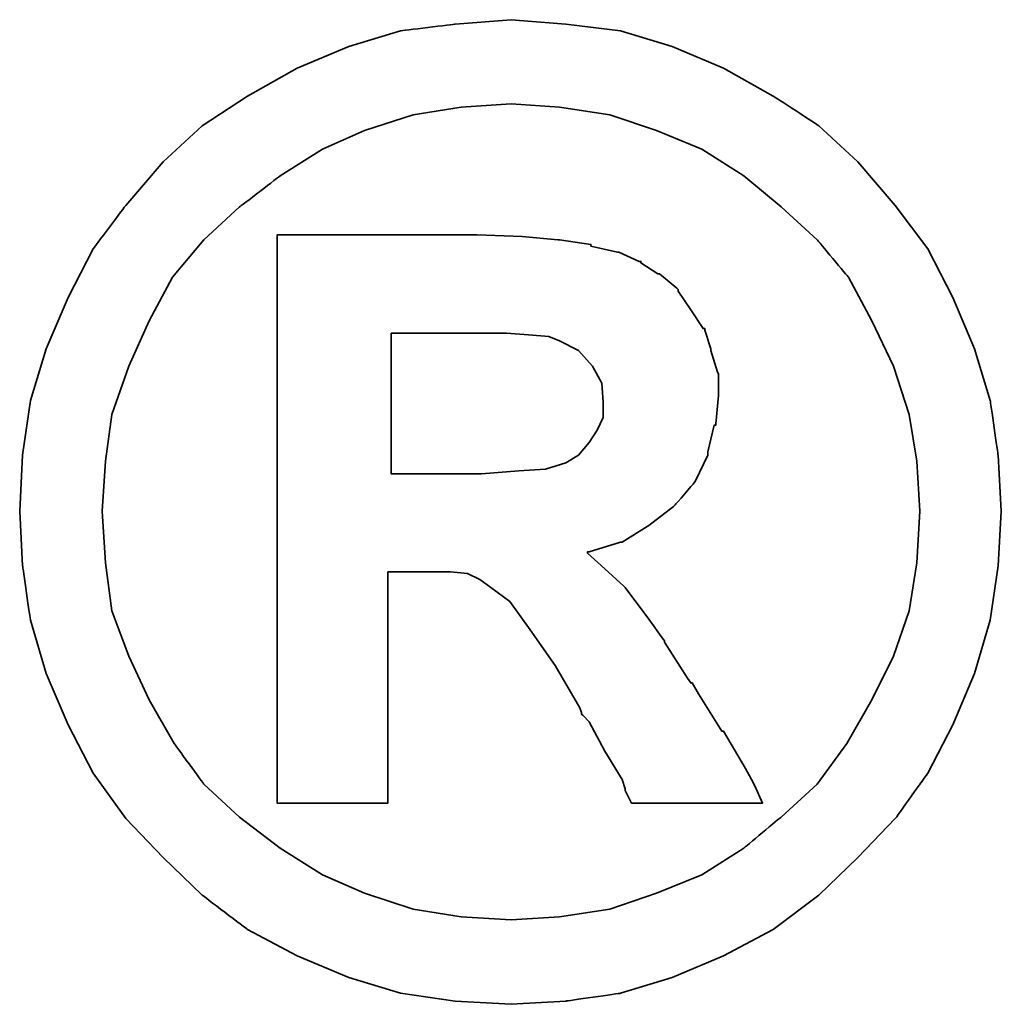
# Model space of a CAD drawing. Extents: x 308 to 707, y 130 to 386.
# Tile 45 of 47: x 681.187 to 681.963, y 321.042 to 321.821. Entities that reach past the tile are written whole.
import ezdxf

# ---------------------------------------------------------------- set-up
doc = ezdxf.new("R2010")
doc.units = 0
doc.header["$MEASUREMENT"] = 0
doc.layers.add('DIM', color=4, linetype='CONTINUOUS')
doc.layers.add('layer 1', color=7, linetype='CONTINUOUS')

# ---------------------------------------------------------------- blocks, each defined once
blk = doc.blocks.new('TBI MOTION logo(完整正式版)')
at = {"layer": 'layer 1', "color": 22, "lineweight": 35}
for points, knots in [([(81.20634, 4.98624), (81.20634, 4.98624), (81.18649, 5.32862), (81.18649, 5.32862), (81.18649, 5.32862), (81.18649, 5.32862), (81.13886, 5.66206), (81.13886, 5.66206), (81.13886, 5.66206), (81.13886, 5.66206), (81.04359, 5.97764), (81.04359, 5.97764), (81.04359, 5.97764), (81.04359, 5.97764), (80.91061, 6.29124), (80.91061, 6.29124), (80.91061, 6.29124), (80.91061, 6.29124), (80.75778, 6.58697), (80.75778, 6.58697), (80.75778, 6.58697), (80.75778, 6.58697), (80.5593, 6.85294), (80.5593, 6.85294), (80.5593, 6.85294), (80.5593, 6.85294), (80.33105, 7.1189), (80.33105, 7.1189), (80.33105, 7.1189), (80.33105, 7.1189), (80.09287, 7.33921), (80.09287, 7.33921), (80.09287, 7.33921), (80.09287, 7.33921), (79.815, 7.51982), (79.815, 7.51982), (79.815, 7.51982), (79.815, 7.51982), (79.51133, 7.69051), (79.51133, 7.69051), (79.51133, 7.69051), (79.51133, 7.69051), (79.19773, 7.8235), (79.19773, 7.8235), (79.19773, 7.8235), (79.19773, 7.8235), (78.88215, 7.91877), (78.88215, 7.91877), (78.88215, 7.91877), (78.88215, 7.91877), (78.54871, 7.95846), (78.54871, 7.95846), (78.54871, 7.95846), (78.54871, 7.95846), (78.21526, 7.98625), (78.21526, 7.98625), (78.21526, 7.98625), (78.21526, 7.98625), (77.87388, 7.95846), (77.87388, 7.95846), (77.87388, 7.95846), (77.87388, 7.95846), (77.54044, 7.91877), (77.54044, 7.91877), (77.54044, 7.91877), (77.54044, 7.91877), (77.22485, 7.8235), (77.22485, 7.8235), (77.22485, 7.8235), (77.22485, 7.8235), (76.91027, 7.69051), (76.91027, 7.69051), (76.91027, 7.69051), (76.91027, 7.69051), (76.6056, 7.51982), (76.6056, 7.51982), (76.6056, 7.51982), (76.6056, 7.51982), (76.32972, 7.33921), (76.32972, 7.33921), (76.32972, 7.33921), (76.32972, 7.33921), (76.09154, 7.1189), (76.09154, 7.1189), (76.09154, 7.1189), (76.09154, 7.1189), (75.86329, 6.85294), (75.86329, 6.85294), (75.86329, 6.85294), (75.86329, 6.85294), (75.66382, 6.58697), (75.66382, 6.58697), (75.66382, 6.58697), (75.66382, 6.58697), (75.51099, 6.29124), (75.51099, 6.29124), (75.51099, 6.29124), (75.51099, 6.29124), (75.37702, 5.97764), (75.37702, 5.97764), (75.37702, 5.97764), (75.37702, 5.97764), (75.28175, 5.66206), (75.28175, 5.66206), (75.28175, 5.66206), (75.28175, 5.66206), (75.23411, 5.32862), (75.23411, 5.32862), (75.23411, 5.32862), (75.23411, 5.32862), (75.21625, 4.98624), (75.21625, 4.98624), (75.21625, 4.98624), (75.21625, 4.98624), (75.23411, 4.6528), (75.23411, 4.6528), (75.23411, 4.6528), (75.23411, 4.6528), (75.28175, 4.32035), (75.28175, 4.32035), (75.28175, 4.32035), (75.28175, 4.32035), (75.37702, 3.99583), (75.37702, 3.99583), (75.37702, 3.99583), (75.37702, 3.99583), (75.51099, 3.68224), (75.51099, 3.68224), (75.51099, 3.68224), (75.51099, 3.68224), (75.66382, 3.38749), (75.66382, 3.38749), (75.66382, 3.38749), (75.66382, 3.38749), (75.86329, 3.10963), (75.86329, 3.10963), (75.86329, 3.10963), (75.86329, 3.10963), (76.09154, 2.87145), (76.09154, 2.87145), (76.09154, 2.87145), (76.09154, 2.87145), (76.32972, 2.6432), (76.32972, 2.6432), (76.32972, 2.6432), (76.32972, 2.6432), (76.6056, 2.43381), (76.6056, 2.43381), (76.6056, 2.43381), (76.6056, 2.43381), (76.91027, 2.27205), (76.91027, 2.27205), (76.91027, 2.27205), (76.91027, 2.27205), (77.22485, 2.13906), (77.22485, 2.13906), (77.22485, 2.13906), (77.22485, 2.13906), (77.54044, 2.0438), (77.54044, 2.0438), (77.54044, 2.0438), (77.54044, 2.0438), (77.87388, 1.99616), (77.87388, 1.99616), (77.87388, 1.99616), (77.87388, 1.99616), (78.21526, 1.97631), (78.21526, 1.97631), (78.21526, 1.97631), (78.21526, 1.97631), (78.54871, 1.99616), (78.54871, 1.99616), (78.54871, 1.99616), (78.54871, 1.99616), (78.88215, 2.0438), (78.88215, 2.0438), (78.88215, 2.0438), (78.88215, 2.0438), (79.19773, 2.13906), (79.19773, 2.13906), (79.19773, 2.13906), (79.19773, 2.13906), (79.51133, 2.27205), (79.51133, 2.27205), (79.51133, 2.27205), (79.51133, 2.27205), (79.815, 2.43381), (79.815, 2.43381), (79.815, 2.43381), (79.815, 2.43381), (80.09287, 2.6432), (80.09287, 2.6432), (80.09287, 2.6432), (80.09287, 2.6432), (80.33105, 2.87145), (80.33105, 2.87145), (80.33105, 2.87145), (80.33105, 2.87145), (80.5593, 3.10963), (80.5593, 3.10963), (80.5593, 3.10963), (80.5593, 3.10963), (80.75778, 3.38749), (80.75778, 3.38749), (80.75778, 3.38749), (80.75778, 3.38749), (80.91061, 3.68224), (80.91061, 3.68224), (80.91061, 3.68224), (80.91061, 3.68224), (81.04359, 3.99583), (81.04359, 3.99583), (81.04359, 3.99583), (81.04359, 3.99583), (81.13886, 4.32035), (81.13886, 4.32035), (81.13886, 4.32035), (81.13886, 4.32035), (81.18649, 4.6528), (81.18649, 4.6528), (81.18649, 4.6528), (81.18649, 4.6528), (81.20634, 4.98624), (81.20634, 4.98624)], [0, 0, 0, 0, 0.0178571, 0.0178571, 0.0178571, 0.0178572, 0.0357143, 0.0357143, 0.0357143, 0.0357143, 0.0535714, 0.0535714, 0.0535714, 0.0535714, 0.0714286, 0.0714286, 0.0714286, 0.0714286, 0.0892857, 0.0892857, 0.0892857, 0.0892857, 0.1071429, 0.1071429, 0.1071429, 0.1071429, 0.125, 0.125, 0.125, 0.125, 0.1428571, 0.1428571, 0.1428571, 0.1428572, 0.1607143, 0.1607143, 0.1607143, 0.1607143, 0.1785714, 0.1785714, 0.1785714, 0.1785714, 0.1964286, 0.1964286, 0.1964286, 0.1964286, 0.2142857, 0.2142857, 0.2142857, 0.2142857, 0.2321429, 0.2321429, 0.2321429, 0.2321429, 0.25, 0.25, 0.25, 0.25, 0.2678571, 0.2678571, 0.2678571, 0.2678572, 0.2857143, 0.2857143, 0.2857143, 0.2857143, 0.3035714, 0.3035714, 0.3035714, 0.3035714, 0.3214286, 0.3214286, 0.3214286, 0.3214286, 0.3392857, 0.3392857, 0.3392857, 0.3392857, 0.3571429, 0.3571429, 0.3571429, 0.3571429, 0.375, 0.375, 0.375, 0.375, 0.3928571, 0.3928571, 0.3928571, 0.3928572, 0.4107143, 0.4107143, 0.4107143, 0.4107143, 0.4285714, 0.4285714, 0.4285714, 0.4285714, 0.4464286, 0.4464286, 0.4464286, 0.4464286, 0.4642857, 0.4642857, 0.4642857, 0.4642857, 0.4821429, 0.4821429, 0.4821429, 0.4821429, 0.5, 0.5, 0.5, 0.5, 0.5178571, 0.5178571, 0.5178571, 0.5178572, 0.5357143, 0.5357143, 0.5357143, 0.5357143, 0.5535714, 0.5535714, 0.5535714, 0.5535714, 0.5714286, 0.5714286, 0.5714286, 0.5714286, 0.5892857, 0.5892857, 0.5892857, 0.5892857, 0.6071429, 0.6071429, 0.6071429, 0.6071429, 0.625, 0.625, 0.625, 0.625, 0.6428571, 0.6428571, 0.6428571, 0.6428572, 0.6607143, 0.6607143, 0.6607143, 0.6607143, 0.6785714, 0.6785714, 0.6785714, 0.6785714, 0.6964286, 0.6964286, 0.6964286, 0.6964286, 0.7142857, 0.7142857, 0.7142857, 0.7142857, 0.7321429, 0.7321429, 0.7321429, 0.7321429, 0.75, 0.75, 0.75, 0.75, 0.7678571, 0.7678571, 0.7678571, 0.7678572, 0.7857143, 0.7857143, 0.7857143, 0.7857143, 0.8035714, 0.8035714, 0.8035714, 0.8035714, 0.8214286, 0.8214286, 0.8214286, 0.8214286, 0.8392857, 0.8392857, 0.8392857, 0.8392857, 0.8571429, 0.8571429, 0.8571429, 0.8571429, 0.875, 0.875, 0.875, 0.875, 0.8928571, 0.8928571, 0.8928571, 0.8928572, 0.9107143, 0.9107143, 0.9107143, 0.9107143, 0.9285714, 0.9285714, 0.9285714, 0.9285714, 0.9464286, 0.9464286, 0.9464286, 0.9464286, 0.9642857, 0.9642857, 0.9642857, 0.9642857, 0.9821429, 0.9821429, 0.9821429, 0.9821429, 1, 1, 1, 1]), ([(80.71014, 4.98624), (80.71014, 4.98624), (80.69129, 5.29091), (80.69129, 5.29091), (80.69129, 5.29091), (80.69129, 5.29091), (80.64464, 5.57672), (80.64464, 5.57672), (80.64464, 5.57672), (80.64464, 5.57672), (80.54937, 5.87245), (80.54937, 5.87245), (80.54937, 5.87245), (80.54937, 5.87245), (80.41639, 6.14833), (80.41639, 6.14833), (80.41639, 6.14833), (80.41639, 6.14833), (80.27349, 6.41429), (80.27349, 6.41429), (80.27349, 6.41429), (80.27349, 6.41429), (80.08295, 6.64255), (80.08295, 6.64255), (80.08295, 6.64255), (80.08295, 6.64255), (79.86264, 6.84301), (79.86264, 6.84301), (79.86264, 6.84301), (79.86264, 6.84301), (79.63439, 7.03355), (79.63439, 7.03355), (79.63439, 7.03355), (79.63439, 7.03355), (79.37835, 7.1963), (79.37835, 7.1963), (79.37835, 7.1963), (79.37835, 7.1963), (79.10246, 7.30944), (79.10246, 7.30944), (79.10246, 7.30944), (79.10246, 7.30944), (78.81665, 7.40471), (78.81665, 7.40471), (78.81665, 7.40471), (78.81665, 7.40471), (78.511, 7.45234), (78.511, 7.45234), (78.511, 7.45234), (78.511, 7.45234), (78.21526, 7.47219), (78.21526, 7.47219), (78.21526, 7.47219), (78.21526, 7.47219), (77.9106, 7.45234), (77.9106, 7.45234), (77.9106, 7.45234), (77.9106, 7.45234), (77.61685, 7.40471), (77.61685, 7.40471), (77.61685, 7.40471), (77.61685, 7.40471), (77.32012, 7.30944), (77.32012, 7.30944), (77.32012, 7.30944), (77.32012, 7.30944), (77.06309, 7.1963), (77.06309, 7.1963), (77.06309, 7.1963), (77.06309, 7.1963), (76.80606, 7.03355), (76.80606, 7.03355), (76.80606, 7.03355), (76.80606, 7.03355), (76.55797, 6.84301), (76.55797, 6.84301), (76.55797, 6.84301), (76.55797, 6.84301), (76.34063, 6.64255), (76.34063, 6.64255), (76.34063, 6.64255), (76.34063, 6.64255), (76.1491, 6.41429), (76.1491, 6.41429), (76.1491, 6.41429), (76.1491, 6.41429), (76.0062, 6.14833), (76.0062, 6.14833), (76.0062, 6.14833), (76.0062, 6.14833), (75.88314, 5.87245), (75.88314, 5.87245), (75.88314, 5.87245), (75.88314, 5.87245), (75.77794, 5.57672), (75.77794, 5.57672), (75.77794, 5.57672), (75.77794, 5.57672), (75.73924, 5.29091), (75.73924, 5.29091), (75.73924, 5.29091), (75.73924, 5.29091), (75.72039, 4.98624), (75.72039, 4.98624), (75.72039, 4.98624), (75.72039, 4.98624), (75.73924, 4.67165), (75.73924, 4.67165), (75.73924, 4.67165), (75.73924, 4.67165), (75.77794, 4.37791), (75.77794, 4.37791), (75.77794, 4.37791), (75.77794, 4.37791), (75.88314, 4.10102), (75.88314, 4.10102), (75.88314, 4.10102), (75.88314, 4.10102), (76.0062, 3.83407), (76.0062, 3.83407), (76.0062, 3.83407), (76.0062, 3.83407), (76.15902, 3.56811), (76.15902, 3.56811), (76.15902, 3.56811), (76.15902, 3.56811), (76.34063, 3.32001), (76.34063, 3.32001), (76.34063, 3.32001), (76.34063, 3.32001), (76.55797, 3.11955), (76.55797, 3.11955), (76.55797, 3.11955), (76.55797, 3.11955), (76.80606, 2.92901), (76.80606, 2.92901), (76.80606, 2.92901), (76.80606, 2.92901), (77.06309, 2.76725), (77.06309, 2.76725), (77.06309, 2.76725), (77.06309, 2.76725), (77.32012, 2.65412), (77.32012, 2.65412), (77.32012, 2.65412), (77.32012, 2.65412), (77.61685, 2.55786), (77.61685, 2.55786), (77.61685, 2.55786), (77.61685, 2.55786), (77.9106, 2.51022), (77.9106, 2.51022), (77.9106, 2.51022), (77.9106, 2.51022), (78.21526, 2.49137), (78.21526, 2.49137), (78.21526, 2.49137), (78.21526, 2.49137), (78.511, 2.51022), (78.511, 2.51022), (78.511, 2.51022), (78.511, 2.51022), (78.81665, 2.55786), (78.81665, 2.55786), (78.81665, 2.55786), (78.81665, 2.55786), (79.10246, 2.65412), (79.10246, 2.65412), (79.10246, 2.65412), (79.10246, 2.65412), (79.37835, 2.76725), (79.37835, 2.76725), (79.37835, 2.76725), (79.37835, 2.76725), (79.63439, 2.92901), (79.63439, 2.92901), (79.63439, 2.92901), (79.63439, 2.92901), (79.86264, 3.11955), (79.86264, 3.11955), (79.86264, 3.11955), (79.86264, 3.11955), (80.08295, 3.32001), (80.08295, 3.32001), (80.08295, 3.32001), (80.08295, 3.32001), (80.26356, 3.56811), (80.26356, 3.56811), (80.26356, 3.56811), (80.26356, 3.56811), (80.41639, 3.83407), (80.41639, 3.83407), (80.41639, 3.83407), (80.41639, 3.83407), (80.54937, 4.10102), (80.54937, 4.10102), (80.54937, 4.10102), (80.54937, 4.10102), (80.64464, 4.37791), (80.64464, 4.37791), (80.64464, 4.37791), (80.64464, 4.37791), (80.69129, 4.67165), (80.69129, 4.67165), (80.69129, 4.67165), (80.69129, 4.67165), (80.71014, 4.98624), (80.71014, 4.98624)], [0, 0, 0, 0, 0.0192308, 0.0192308, 0.0192308, 0.0192308, 0.0384615, 0.0384615, 0.0384615, 0.0384615, 0.0576923, 0.0576923, 0.0576923, 0.0576923, 0.0769231, 0.0769231, 0.0769231, 0.0769231, 0.0961538, 0.0961538, 0.0961538, 0.0961539, 0.1153846, 0.1153846, 0.1153846, 0.1153846, 0.1346154, 0.1346154, 0.1346154, 0.1346154, 0.1538462, 0.1538462, 0.1538462, 0.1538462, 0.1730769, 0.1730769, 0.1730769, 0.1730769, 0.1923077, 0.1923077, 0.1923077, 0.1923077, 0.2115385, 0.2115385, 0.2115385, 0.2115385, 0.2307692, 0.2307692, 0.2307692, 0.2307692, 0.25, 0.25, 0.25, 0.25, 0.2692308, 0.2692308, 0.2692308, 0.2692308, 0.2884615, 0.2884615, 0.2884615, 0.2884615, 0.3076923, 0.3076923, 0.3076923, 0.3076923, 0.3269231, 0.3269231, 0.3269231, 0.3269231, 0.3461538, 0.3461538, 0.3461538, 0.3461539, 0.3653846, 0.3653846, 0.3653846, 0.3653846, 0.3846154, 0.3846154, 0.3846154, 0.3846154, 0.4038462, 0.4038462, 0.4038462, 0.4038462, 0.4230769, 0.4230769, 0.4230769, 0.4230769, 0.4423077, 0.4423077, 0.4423077, 0.4423077, 0.4615385, 0.4615385, 0.4615385, 0.4615385, 0.4807692, 0.4807692, 0.4807692, 0.4807692, 0.5, 0.5, 0.5, 0.5, 0.5192308, 0.5192308, 0.5192308, 0.5192308, 0.5384615, 0.5384615, 0.5384615, 0.5384615, 0.5576923, 0.5576923, 0.5576923, 0.5576923, 0.5769231, 0.5769231, 0.5769231, 0.5769231, 0.5961538, 0.5961538, 0.5961538, 0.5961539, 0.6153846, 0.6153846, 0.6153846, 0.6153846, 0.6346154, 0.6346154, 0.6346154, 0.6346154, 0.6538462, 0.6538462, 0.6538462, 0.6538462, 0.6730769, 0.6730769, 0.6730769, 0.6730769, 0.6923077, 0.6923077, 0.6923077, 0.6923077, 0.7115385, 0.7115385, 0.7115385, 0.7115385, 0.7307692, 0.7307692, 0.7307692, 0.7307692, 0.75, 0.75, 0.75, 0.75, 0.7692308, 0.7692308, 0.7692308, 0.7692308, 0.7884615, 0.7884615, 0.7884615, 0.7884615, 0.8076923, 0.8076923, 0.8076923, 0.8076923, 0.8269231, 0.8269231, 0.8269231, 0.8269231, 0.8461538, 0.8461538, 0.8461538, 0.8461539, 0.8653846, 0.8653846, 0.8653846, 0.8653846, 0.8846154, 0.8846154, 0.8846154, 0.8846154, 0.9038462, 0.9038462, 0.9038462, 0.9038462, 0.9230769, 0.9230769, 0.9230769, 0.9230769, 0.9423077, 0.9423077, 0.9423077, 0.9423077, 0.9615385, 0.9615385, 0.9615385, 0.9615385, 0.9807692, 0.9807692, 0.9807692, 0.9807692, 1, 1, 1, 1]), ([(76.78721, 3.2823), (76.78721, 3.2823), (76.78721, 3.32001), (76.78721, 3.32001), (76.78721, 3.32001), (76.78721, 3.32001), (76.78721, 3.42422), (76.78721, 3.42422), (76.78721, 3.42422), (76.78721, 3.42422), (76.78721, 3.59689), (76.78721, 3.59689), (76.78721, 3.59689), (76.78721, 3.59689), (76.78721, 3.80529), (76.78721, 3.80529), (76.78721, 3.80529), (76.78721, 3.80529), (76.78721, 4.0524), (76.78721, 4.0524), (76.78721, 4.0524), (76.78721, 4.0524), (76.78721, 4.32035), (76.78721, 4.32035), (76.78721, 4.32035), (76.78721, 4.32035), (76.78721, 4.92868), (76.78721, 4.92868), (76.78721, 4.92868), (76.78721, 4.92868), (76.78721, 5.53801), (76.78721, 5.53801), (76.78721, 5.53801), (76.78721, 5.53801), (76.78721, 5.82482), (76.78721, 5.82482), (76.78721, 5.82482), (76.78721, 5.82482), (76.78721, 6.07291), (76.78721, 6.07291), (76.78721, 6.07291), (76.78721, 6.07291), (76.78721, 6.30017), (76.78721, 6.30017), (76.78721, 6.30017), (76.78721, 6.30017), (76.78721, 6.45399), (76.78721, 6.45399), (76.78721, 6.45399), (76.78721, 6.45399), (76.78721, 6.5572), (76.78721, 6.5572), (76.78721, 6.5572), (76.78721, 6.5572), (76.78721, 6.59689), (76.78721, 6.59689), (76.78721, 6.59689), (76.78721, 6.59689), (76.78721, 6.67232), (76.78721, 6.67232), (76.78721, 6.67232), (76.78721, 6.67232), (76.8537, 6.67232), (76.8537, 6.67232), (76.8537, 6.67232), (76.8537, 6.67232), (76.87355, 6.67232), (76.87355, 6.67232), (76.87355, 6.67232), (76.87355, 6.67232), (76.91027, 6.67232), (76.91027, 6.67232), (76.91027, 6.67232), (76.91027, 6.67232), (77.04424, 6.67232), (77.04424, 6.67232), (77.04424, 6.67232), (77.04424, 6.67232), (77.22485, 6.67232), (77.22485, 6.67232), (77.22485, 6.67232), (77.22485, 6.67232), (77.43524, 6.67232), (77.43524, 6.67232), (77.43524, 6.67232), (77.43524, 6.67232), (77.65357, 6.67232), (77.65357, 6.67232), (77.65357, 6.67232), (77.65357, 6.67232), (77.82625, 6.67232), (77.82625, 6.67232), (77.82625, 6.67232), (77.82625, 6.67232), (77.94037, 6.67232), (77.94037, 6.67232), (77.94037, 6.67232), (77.94037, 6.67232), (77.97709, 6.67232), (77.97709, 6.67232), (77.97709, 6.67232), (77.97709, 6.67232), (77.99694, 6.67232), (77.99694, 6.67232), (77.99694, 6.67232), (77.99694, 6.67232), (78.00686, 6.67232), (78.00686, 6.67232), (78.00686, 6.67232), (78.00686, 6.67232), (78.28275, 6.6624), (78.28275, 6.6624), (78.28275, 6.6624), (78.28275, 6.6624), (78.50107, 6.64255), (78.50107, 6.64255), (78.50107, 6.64255), (78.50107, 6.64255), (78.511, 6.64255), (78.511, 6.64255), (78.511, 6.64255), (78.511, 6.64255), (78.70154, 6.61476), (78.70154, 6.61476), (78.70154, 6.61476), (78.70154, 6.61476), (78.70154, 6.60483), (78.70154, 6.60483), (78.70154, 6.60483), (78.70154, 6.60483), (78.86429, 6.56713), (78.86429, 6.56713), (78.86429, 6.56713), (78.86429, 6.56713), (78.87223, 6.56713), (78.87223, 6.56713), (78.87223, 6.56713), (78.87223, 6.56713), (78.99727, 6.51056), (78.99727, 6.51056), (78.99727, 6.51056), (78.99727, 6.51056), (79.00719, 6.51056), (79.00719, 6.51056), (79.00719, 6.51056), (79.00719, 6.51056), (79.00719, 6.50162), (79.00719, 6.50162), (79.00719, 6.50162), (79.00719, 6.50162), (79.1104, 6.43415), (79.1104, 6.43415), (79.1104, 6.43415), (79.1104, 6.43415), (79.12132, 6.43415), (79.12132, 6.43415), (79.12132, 6.43415), (79.12132, 6.43415), (79.22552, 6.34781), (79.22552, 6.34781), (79.22552, 6.34781), (79.22552, 6.34781), (79.23544, 6.33888), (79.23544, 6.33888), (79.23544, 6.33888), (79.23544, 6.33888), (79.23544, 6.32895), (79.23544, 6.32895), (79.23544, 6.32895), (79.23544, 6.32895), (79.31087, 6.21483), (79.31087, 6.21483), (79.31087, 6.21483), (79.31087, 6.21483), (79.38629, 6.1007), (79.38629, 6.1007), (79.38629, 6.1007), (79.38629, 6.1007), (79.3972, 6.1007), (79.3972, 6.1007), (79.3972, 6.1007), (79.3972, 6.1007), (79.3972, 6.09078), (79.3972, 6.09078), (79.3972, 6.09078), (79.3972, 6.09078), (79.43392, 5.97764), (79.43392, 5.97764), (79.43392, 5.97764), (79.43392, 5.97764), (79.43392, 5.96772), (79.43392, 5.96772), (79.43392, 5.96772), (79.43392, 5.96772), (79.47362, 5.83474), (79.47362, 5.83474), (79.47362, 5.83474), (79.47362, 5.83474), (79.48156, 5.82482), (79.48156, 5.82482), (79.48156, 5.82482), (79.48156, 5.82482), (79.48156, 5.69977), (79.48156, 5.69977), (79.48156, 5.69977), (79.48156, 5.69977), (79.48156, 5.69183), (79.48156, 5.69183), (79.48156, 5.69183), (79.48156, 5.69183), (79.4637, 5.51915), (79.4637, 5.51915), (79.4637, 5.51915), (79.4637, 5.51915), (79.4637, 5.51122), (79.4637, 5.51122), (79.4637, 5.51122), (79.4637, 5.51122), (79.45377, 5.51122), (79.45377, 5.51122), (79.45377, 5.51122), (79.45377, 5.51122), (79.41507, 5.34847), (79.41507, 5.34847), (79.41507, 5.34847), (79.41507, 5.34847), (79.41507, 5.33854), (79.41507, 5.33854), (79.41507, 5.33854), (79.41507, 5.33854), (79.41507, 5.32862), (79.41507, 5.32862), (79.41507, 5.32862), (79.41507, 5.32862), (79.33865, 5.16785), (79.33865, 5.16785), (79.33865, 5.16785), (79.33865, 5.16785), (79.33071, 5.15693), (79.33071, 5.15693), (79.33071, 5.15693), (79.33071, 5.15693), (79.2156, 5.02495), (79.2156, 5.02495), (79.2156, 5.02495), (79.2156, 5.02495), (79.20567, 5.01502), (79.20567, 5.01502), (79.20567, 5.01502), (79.20567, 5.01502), (79.05483, 4.89991), (79.05483, 4.89991), (79.05483, 4.89991), (79.05483, 4.89991), (79.04491, 4.89197), (79.04491, 4.89197), (79.04491, 4.89197), (79.04491, 4.89197), (78.89208, 4.7967), (78.89208, 4.7967), (78.89208, 4.7967), (78.89208, 4.7967), (78.88215, 4.7967), (78.88215, 4.7967), (78.88215, 4.7967), (78.88215, 4.7967), (78.69161, 4.73913), (78.69161, 4.73913), (78.69161, 4.73913), (78.69161, 4.73913), (78.68169, 4.73913), (78.68169, 4.73913), (78.68169, 4.73913), (78.68169, 4.73913), (78.68169, 4.72921), (78.68169, 4.72921), (78.68169, 4.72921), (78.68169, 4.72921), (78.78688, 4.63394), (78.78688, 4.63394), (78.78688, 4.63394), (78.78688, 4.63394), (78.902, 4.52875), (78.902, 4.52875), (78.902, 4.52875), (78.902, 4.52875), (78.91093, 4.52081), (78.91093, 4.52081), (78.91093, 4.52081), (78.91093, 4.52081), (79.02506, 4.36798), (79.02506, 4.36798), (79.02506, 4.36798), (79.02506, 4.36798), (79.1501, 4.1953), (79.1501, 4.1953), (79.1501, 4.1953), (79.1501, 4.1953), (79.1501, 4.18736), (79.1501, 4.18736), (79.1501, 4.18736), (79.1501, 4.18736), (79.29201, 3.96705), (79.29201, 3.96705), (79.29201, 3.96705), (79.29201, 3.96705), (79.31087, 3.93828), (79.31087, 3.93828), (79.31087, 3.93828), (79.31087, 3.93828), (79.32079, 3.93828), (79.32079, 3.93828), (79.32079, 3.93828), (79.32079, 3.93828), (79.3585, 3.87178), (79.3585, 3.87178), (79.3585, 3.87178), (79.3585, 3.87178), (79.50141, 3.64353), (79.50141, 3.64353), (79.50141, 3.64353), (79.50141, 3.64353), (79.51133, 3.64353), (79.51133, 3.64353), (79.51133, 3.64353), (79.51133, 3.64353), (79.64431, 3.41528), (79.64431, 3.41528), (79.64431, 3.41528), (79.64431, 3.41528), (79.68202, 3.3478), (79.68202, 3.3478), (79.68202, 3.3478), (79.68202, 3.3478), (79.70187, 3.31009), (79.70187, 3.31009), (79.70187, 3.31009), (79.70187, 3.31009), (79.7495, 3.2049), (79.7495, 3.2049), (79.7495, 3.2049), (79.7495, 3.2049), (79.64431, 3.2049), (79.64431, 3.2049), (79.64431, 3.2049), (79.64431, 3.2049), (79.62546, 3.2049), (79.62546, 3.2049), (79.62546, 3.2049), (79.62546, 3.2049), (79.53912, 3.2049), (79.53912, 3.2049), (79.53912, 3.2049), (79.53912, 3.2049), (79.31087, 3.2049), (79.31087, 3.2049), (79.31087, 3.2049), (79.31087, 3.2049), (79.08262, 3.2049), (79.08262, 3.2049), (79.08262, 3.2049), (79.08262, 3.2049), (79.00719, 3.2049), (79.00719, 3.2049), (79.00719, 3.2049), (79.00719, 3.2049), (78.98735, 3.2049), (78.98735, 3.2049), (78.98735, 3.2049), (78.98735, 3.2049), (78.94964, 3.2049), (78.94964, 3.2049), (78.94964, 3.2049), (78.94964, 3.2049), (78.92979, 3.24459), (78.92979, 3.24459), (78.92979, 3.24459), (78.92979, 3.24459), (78.91093, 3.2823), (78.91093, 3.2823), (78.91093, 3.2823), (78.91093, 3.2823), (78.91093, 3.29223), (78.91093, 3.29223), (78.91093, 3.29223), (78.91093, 3.29223), (78.89208, 3.3478), (78.89208, 3.3478), (78.89208, 3.3478), (78.89208, 3.3478), (78.78688, 3.52048), (78.78688, 3.52048), (78.78688, 3.52048), (78.78688, 3.52048), (78.69161, 3.7001), (78.69161, 3.7001), (78.69161, 3.7001), (78.69161, 3.7001), (78.6539, 3.7388), (78.6539, 3.7388), (78.6539, 3.7388), (78.6539, 3.7388), (78.64398, 3.74873), (78.64398, 3.74873), (78.64398, 3.74873), (78.64398, 3.74873), (78.64398, 3.75766), (78.64398, 3.75766), (78.64398, 3.75766), (78.64398, 3.75766), (78.63405, 3.78644), (78.63405, 3.78644), (78.63405, 3.78644), (78.63405, 3.78644), (78.48321, 4.04347), (78.48321, 4.04347), (78.48321, 4.04347), (78.48321, 4.04347), (78.33038, 4.2618), (78.33038, 4.2618), (78.33038, 4.2618), (78.33038, 4.2618), (78.20732, 4.43447), (78.20732, 4.43447), (78.20732, 4.43447), (78.20732, 4.43447), (78.09221, 4.52081), (78.09221, 4.52081), (78.09221, 4.52081), (78.09221, 4.52081), (78.02472, 4.56845), (78.02472, 4.56845), (78.02472, 4.56845), (78.02472, 4.56845), (77.9493, 4.60616), (77.9493, 4.60616), (77.9493, 4.60616), (77.9493, 4.60616), (77.8451, 4.61608), (77.8451, 4.61608), (77.8451, 4.61608), (77.8451, 4.61608), (77.71113, 4.61608), (77.71113, 4.61608), (77.71113, 4.61608), (77.71113, 4.61608), (77.69128, 4.61608), (77.69128, 4.61608), (77.69128, 4.61608), (77.69128, 4.61608), (77.67342, 4.61608), (77.67342, 4.61608), (77.67342, 4.61608), (77.67342, 4.61608), (77.5583, 4.61608), (77.5583, 4.61608), (77.5583, 4.61608), (77.5583, 4.61608), (77.46303, 4.61608), (77.46303, 4.61608), (77.46303, 4.61608), (77.46303, 4.61608), (77.46303, 4.54761), (77.46303, 4.54761), (77.46303, 4.54761), (77.46303, 4.54761), (77.46303, 4.47318), (77.46303, 4.47318), (77.46303, 4.47318), (77.46303, 4.47318), (77.46303, 4.24294), (77.46303, 4.24294), (77.46303, 4.24294), (77.46303, 4.24294), (77.46303, 3.99583), (77.46303, 3.99583), (77.46303, 3.99583), (77.46303, 3.99583), (77.46303, 3.72888), (77.46303, 3.72888), (77.46303, 3.72888), (77.46303, 3.72888), (77.46303, 3.51055), (77.46303, 3.51055), (77.46303, 3.51055), (77.46303, 3.51055), (77.46303, 3.42422), (77.46303, 3.42422), (77.46303, 3.42422), (77.46303, 3.42422), (77.46303, 3.35773), (77.46303, 3.35773), (77.46303, 3.35773), (77.46303, 3.35773), (77.46303, 3.30017), (77.46303, 3.30017), (77.46303, 3.30017), (77.46303, 3.30017), (77.46303, 3.2823), (77.46303, 3.2823), (77.46303, 3.2823), (77.46303, 3.2823), (77.46303, 3.2049), (77.46303, 3.2049), (77.46303, 3.2049), (77.46303, 3.2049), (77.39753, 3.2049), (77.39753, 3.2049), (77.39753, 3.2049), (77.39753, 3.2049), (77.37768, 3.2049), (77.37768, 3.2049), (77.37768, 3.2049), (77.37768, 3.2049), (77.32012, 3.2049), (77.32012, 3.2049), (77.32012, 3.2049), (77.32012, 3.2049), (77.12165, 3.2049), (77.12165, 3.2049), (77.12165, 3.2049), (77.12165, 3.2049), (76.94897, 3.2049), (76.94897, 3.2049), (76.94897, 3.2049), (76.94897, 3.2049), (76.8924, 3.2049), (76.8924, 3.2049), (76.8924, 3.2049), (76.8924, 3.2049), (76.8537, 3.2049), (76.8537, 3.2049), (76.8537, 3.2049), (76.8537, 3.2049), (76.78721, 3.2049), (76.78721, 3.2049), (76.78721, 3.2049), (76.78721, 3.2049), (76.78721, 3.2823), (76.78721, 3.2823)], [0, 0, 0, 0, 0.0074074, 0.0074074, 0.0074074, 0.0074074, 0.0148148, 0.0148148, 0.0148148, 0.0148148, 0.0222222, 0.0222222, 0.0222222, 0.0222222, 0.0296296, 0.0296296, 0.0296296, 0.0296296, 0.037037, 0.037037, 0.037037, 0.037037, 0.0444444, 0.0444444, 0.0444444, 0.0444445, 0.0518519, 0.0518519, 0.0518519, 0.0518519, 0.0592593, 0.0592593, 0.0592593, 0.0592593, 0.0666667, 0.0666667, 0.0666667, 0.0666667, 0.0740741, 0.0740741, 0.0740741, 0.0740741, 0.0814815, 0.0814815, 0.0814815, 0.0814815, 0.0888889, 0.0888889, 0.0888889, 0.0888889, 0.0962963, 0.0962963, 0.0962963, 0.0962963, 0.1037037, 0.1037037, 0.1037037, 0.1037037, 0.1111111, 0.1111111, 0.1111111, 0.1111111, 0.1185185, 0.1185185, 0.1185185, 0.1185185, 0.1259259, 0.1259259, 0.1259259, 0.1259259, 0.1333333, 0.1333333, 0.1333333, 0.1333333, 0.1407407, 0.1407407, 0.1407407, 0.1407408, 0.1481481, 0.1481481, 0.1481481, 0.1481482, 0.1555556, 0.1555556, 0.1555556, 0.1555556, 0.162963, 0.162963, 0.162963, 0.162963, 0.1703704, 0.1703704, 0.1703704, 0.1703704, 0.1777778, 0.1777778, 0.1777778, 0.1777778, 0.1851852, 0.1851852, 0.1851852, 0.1851852, 0.1925926, 0.1925926, 0.1925926, 0.1925926, 0.2, 0.2, 0.2, 0.2, 0.2074074, 0.2074074, 0.2074074, 0.2074074, 0.2148148, 0.2148148, 0.2148148, 0.2148148, 0.2222222, 0.2222222, 0.2222222, 0.2222222, 0.2296296, 0.2296296, 0.2296296, 0.2296296, 0.237037, 0.237037, 0.237037, 0.237037, 0.2444444, 0.2444444, 0.2444444, 0.2444445, 0.2518519, 0.2518519, 0.2518519, 0.2518519, 0.2592593, 0.2592593, 0.2592593, 0.2592593, 0.2666667, 0.2666667, 0.2666667, 0.2666667, 0.2740741, 0.2740741, 0.2740741, 0.2740741, 0.2814815, 0.2814815, 0.2814815, 0.2814815, 0.2888889, 0.2888889, 0.2888889, 0.2888889, 0.2962963, 0.2962963, 0.2962963, 0.2962963, 0.3037037, 0.3037037, 0.3037037, 0.3037037, 0.3111111, 0.3111111, 0.3111111, 0.3111111, 0.3185185, 0.3185185, 0.3185185, 0.3185185, 0.3259259, 0.3259259, 0.3259259, 0.3259259, 0.3333333, 0.3333333, 0.3333333, 0.3333333, 0.3407407, 0.3407407, 0.3407407, 0.3407408, 0.3481481, 0.3481481, 0.3481481, 0.3481482, 0.3555556, 0.3555556, 0.3555556, 0.3555556, 0.362963, 0.362963, 0.362963, 0.362963, 0.3703704, 0.3703704, 0.3703704, 0.3703704, 0.3777778, 0.3777778, 0.3777778, 0.3777778, 0.3851852, 0.3851852, 0.3851852, 0.3851852, 0.3925926, 0.3925926, 0.3925926, 0.3925926, 0.4, 0.4, 0.4, 0.4, 0.4074074, 0.4074074, 0.4074074, 0.4074074, 0.4148148, 0.4148148, 0.4148148, 0.4148148, 0.4222222, 0.4222222, 0.4222222, 0.4222222, 0.4296296, 0.4296296, 0.4296296, 0.4296296, 0.437037, 0.437037, 0.437037, 0.437037, 0.4444444, 0.4444444, 0.4444444, 0.4444445, 0.4518519, 0.4518519, 0.4518519, 0.4518519, 0.4592593, 0.4592593, 0.4592593, 0.4592593, 0.4666667, 0.4666667, 0.4666667, 0.4666667, 0.4740741, 0.4740741, 0.4740741, 0.4740741, 0.4814815, 0.4814815, 0.4814815, 0.4814815, 0.4888889, 0.4888889, 0.4888889, 0.4888889, 0.4962963, 0.4962963, 0.4962963, 0.4962963, 0.5037037, 0.5037037, 0.5037037, 0.5037037, 0.5111111, 0.5111111, 0.5111111, 0.5111111, 0.5185185, 0.5185185, 0.5185185, 0.5185185, 0.5259259, 0.5259259, 0.5259259, 0.5259259, 0.5333333, 0.5333333, 0.5333333, 0.5333333, 0.5407407, 0.5407407, 0.5407407, 0.5407408, 0.5481481, 0.5481481, 0.5481481, 0.5481482, 0.5555556, 0.5555556, 0.5555556, 0.5555556, 0.562963, 0.562963, 0.562963, 0.562963, 0.5703704, 0.5703704, 0.5703704, 0.5703704, 0.5777778, 0.5777778, 0.5777778, 0.5777778, 0.5851852, 0.5851852, 0.5851852, 0.5851852, 0.5925926, 0.5925926, 0.5925926, 0.5925926, 0.6, 0.6, 0.6, 0.6, 0.6074074, 0.6074074, 0.6074074, 0.6074074, 0.6148148, 0.6148148, 0.6148148, 0.6148148, 0.6222222, 0.6222222, 0.6222222, 0.6222222, 0.6296296, 0.6296296, 0.6296296, 0.6296296, 0.637037, 0.637037, 0.637037, 0.637037, 0.6444444, 0.6444444, 0.6444444, 0.6444445, 0.6518519, 0.6518519, 0.6518519, 0.6518519, 0.6592593, 0.6592593, 0.6592593, 0.6592593, 0.6666667, 0.6666667, 0.6666667, 0.6666667, 0.6740741, 0.6740741, 0.6740741, 0.6740741, 0.6814815, 0.6814815, 0.6814815, 0.6814815, 0.6888889, 0.6888889, 0.6888889, 0.6888889, 0.6962963, 0.6962963, 0.6962963, 0.6962963, 0.7037037, 0.7037037, 0.7037037, 0.7037037, 0.7111111, 0.7111111, 0.7111111, 0.7111111, 0.7185185, 0.7185185, 0.7185185, 0.7185185, 0.7259259, 0.7259259, 0.7259259, 0.7259259, 0.7333333, 0.7333333, 0.7333333, 0.7333333, 0.7407407, 0.7407407, 0.7407407, 0.7407408, 0.7481481, 0.7481481, 0.7481481, 0.7481482, 0.7555556, 0.7555556, 0.7555556, 0.7555556, 0.762963, 0.762963, 0.762963, 0.762963, 0.7703704, 0.7703704, 0.7703704, 0.7703704, 0.7777778, 0.7777778, 0.7777778, 0.7777778, 0.7851852, 0.7851852, 0.7851852, 0.7851852, 0.7925926, 0.7925926, 0.7925926, 0.7925926, 0.8, 0.8, 0.8, 0.8, 0.8074074, 0.8074074, 0.8074074, 0.8074074, 0.8148148, 0.8148148, 0.8148148, 0.8148148, 0.8222222, 0.8222222, 0.8222222, 0.8222222, 0.8296296, 0.8296296, 0.8296296, 0.8296296, 0.837037, 0.837037, 0.837037, 0.837037, 0.8444444, 0.8444444, 0.8444444, 0.8444445, 0.8518519, 0.8518519, 0.8518519, 0.8518519, 0.8592593, 0.8592593, 0.8592593, 0.8592593, 0.8666667, 0.8666667, 0.8666667, 0.8666667, 0.8740741, 0.8740741, 0.8740741, 0.8740741, 0.8814815, 0.8814815, 0.8814815, 0.8814815, 0.8888889, 0.8888889, 0.8888889, 0.8888889, 0.8962963, 0.8962963, 0.8962963, 0.8962963, 0.9037037, 0.9037037, 0.9037037, 0.9037037, 0.9111111, 0.9111111, 0.9111111, 0.9111111, 0.9185185, 0.9185185, 0.9185185, 0.9185185, 0.9259259, 0.9259259, 0.9259259, 0.9259259, 0.9333333, 0.9333333, 0.9333333, 0.9333333, 0.9407407, 0.9407407, 0.9407407, 0.9407408, 0.9481481, 0.9481481, 0.9481481, 0.9481482, 0.9555556, 0.9555556, 0.9555556, 0.9555556, 0.962963, 0.962963, 0.962963, 0.962963, 0.9703704, 0.9703704, 0.9703704, 0.9703704, 0.9777778, 0.9777778, 0.9777778, 0.9777778, 0.9851852, 0.9851852, 0.9851852, 0.9851852, 0.9925926, 0.9925926, 0.9925926, 0.9925926, 1, 1, 1, 1]), ([(77.48288, 6.07291), (77.48288, 6.07291), (77.48288, 5.99551), (77.48288, 5.99551), (77.48288, 5.99551), (77.48288, 5.99551), (77.48288, 5.82482), (77.48288, 5.82482), (77.48288, 5.82482), (77.48288, 5.82482), (77.48288, 5.63328), (77.48288, 5.63328), (77.48288, 5.63328), (77.48288, 5.63328), (77.48288, 5.46358), (77.48288, 5.46358), (77.48288, 5.46358), (77.48288, 5.46358), (77.48288, 5.29091), (77.48288, 5.29091), (77.48288, 5.29091), (77.48288, 5.29091), (77.48288, 5.21449), (77.48288, 5.21449), (77.48288, 5.21449), (77.48288, 5.21449), (77.50074, 5.21449), (77.50074, 5.21449), (77.50074, 5.21449), (77.50074, 5.21449), (77.71113, 5.21449), (77.71113, 5.21449), (77.71113, 5.21449), (77.71113, 5.21449), (77.94037, 5.21449), (77.94037, 5.21449), (77.94037, 5.21449), (77.94037, 5.21449), (78.01579, 5.21449), (78.01579, 5.21449), (78.01579, 5.21449), (78.01579, 5.21449), (78.03465, 5.21449), (78.03465, 5.21449), (78.03465, 5.21449), (78.03465, 5.21449), (78.2629, 5.23335), (78.2629, 5.23335), (78.2629, 5.23335), (78.2629, 5.23335), (78.42565, 5.24327), (78.42565, 5.24327), (78.42565, 5.24327), (78.42565, 5.24327), (78.54871, 5.28098), (78.54871, 5.28098), (78.54871, 5.28098), (78.54871, 5.28098), (78.62611, 5.32862), (78.62611, 5.32862), (78.62611, 5.32862), (78.62611, 5.32862), (78.69161, 5.40503), (78.69161, 5.40503), (78.69161, 5.40503), (78.69161, 5.40503), (78.73925, 5.48145), (78.73925, 5.48145), (78.73925, 5.48145), (78.73925, 5.48145), (78.77696, 5.55885), (78.77696, 5.55885), (78.77696, 5.55885), (78.77696, 5.55885), (78.77696, 5.65214), (78.77696, 5.65214), (78.77696, 5.65214), (78.77696, 5.65214), (78.76902, 5.76726), (78.76902, 5.76726), (78.76902, 5.76726), (78.76902, 5.76726), (78.71146, 5.87245), (78.71146, 5.87245), (78.71146, 5.87245), (78.71146, 5.87245), (78.62611, 5.96772), (78.62611, 5.96772), (78.62611, 5.96772), (78.62611, 5.96772), (78.511, 6.02528), (78.511, 6.02528), (78.511, 6.02528), (78.511, 6.02528), (78.44451, 6.05306), (78.44451, 6.05306), (78.44451, 6.05306), (78.44451, 6.05306), (78.32046, 6.06299), (78.32046, 6.06299), (78.32046, 6.06299), (78.32046, 6.06299), (78.18748, 6.07291), (78.18748, 6.07291), (78.18748, 6.07291), (78.18748, 6.07291), (77.99694, 6.07291), (77.99694, 6.07291), (77.99694, 6.07291), (77.99694, 6.07291), (77.97709, 6.07291), (77.97709, 6.07291), (77.97709, 6.07291), (77.97709, 6.07291), (77.90167, 6.07291), (77.90167, 6.07291), (77.90167, 6.07291), (77.90167, 6.07291), (77.69128, 6.07291), (77.69128, 6.07291), (77.69128, 6.07291), (77.69128, 6.07291), (77.50074, 6.07291), (77.50074, 6.07291), (77.50074, 6.07291), (77.50074, 6.07291), (77.48288, 6.07291), (77.48288, 6.07291)], [0, 0, 0, 0, 0.03125, 0.03125, 0.03125, 0.03125, 0.0625, 0.0625, 0.0625, 0.0625, 0.09375, 0.09375, 0.09375, 0.09375, 0.125, 0.125, 0.125, 0.125, 0.15625, 0.15625, 0.15625, 0.15625, 0.1875, 0.1875, 0.1875, 0.1875, 0.21875, 0.21875, 0.21875, 0.21875, 0.25, 0.25, 0.25, 0.25, 0.28125, 0.28125, 0.28125, 0.28125, 0.3125, 0.3125, 0.3125, 0.3125, 0.34375, 0.34375, 0.34375, 0.34375, 0.375, 0.375, 0.375, 0.375, 0.40625, 0.40625, 0.40625, 0.40625, 0.4375, 0.4375, 0.4375, 0.4375, 0.46875, 0.46875, 0.46875, 0.46875, 0.5, 0.5, 0.5, 0.5, 0.53125, 0.53125, 0.53125, 0.53125, 0.5625, 0.5625, 0.5625, 0.5625, 0.59375, 0.59375, 0.59375, 0.59375, 0.625, 0.625, 0.625, 0.625, 0.65625, 0.65625, 0.65625, 0.65625, 0.6875, 0.6875, 0.6875, 0.6875, 0.71875, 0.71875, 0.71875, 0.71875, 0.75, 0.75, 0.75, 0.75, 0.78125, 0.78125, 0.78125, 0.78125, 0.8125, 0.8125, 0.8125, 0.8125, 0.84375, 0.84375, 0.84375, 0.84375, 0.875, 0.875, 0.875, 0.875, 0.90625, 0.90625, 0.90625, 0.90625, 0.9375, 0.9375, 0.9375, 0.9375, 0.96875, 0.96875, 0.96875, 0.96875, 1, 1, 1, 1])]:
    blk.add_open_spline(points, degree=3, knots=knots, dxfattribs=at)

msp = doc.modelspace()

# ---------------------------------------------------------------- block references
at = {"layer": 'DIM', "xscale": 0.1295999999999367, "yscale": 0.1295999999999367, "zscale": 0.1295999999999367}
msp.add_blockref('TBI MOTION logo(完整正式版)', (671.43888, 320.78571), dxfattribs=at)

doc.saveas('drawing.dxf')
